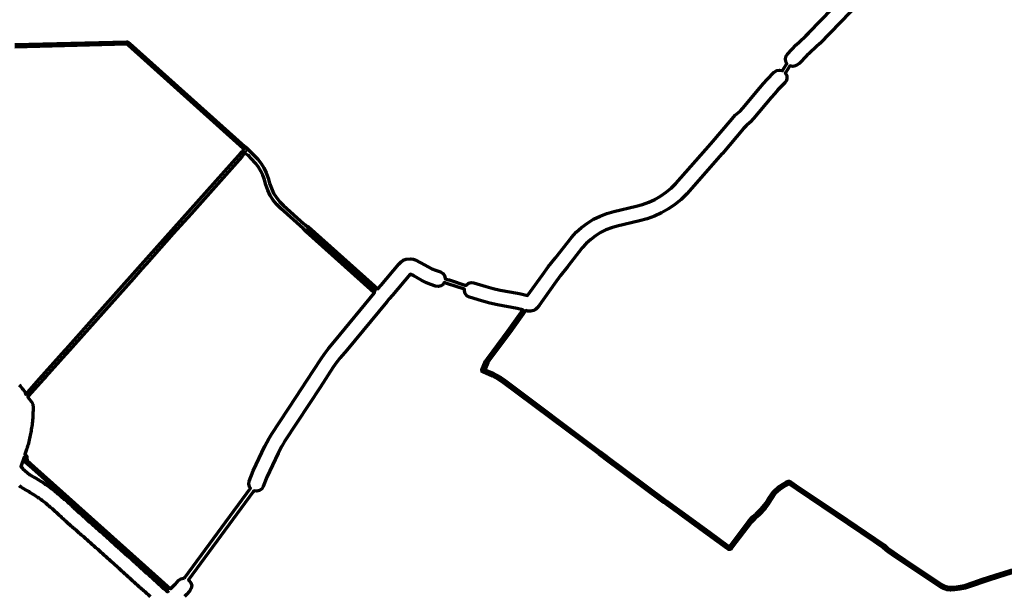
# Model space of a CAD drawing. Header units: metres. Extents: x 98902 to 136161, y 449037 to 499677.
# Tile 186 of 200: x 110256 to 114294, y 485165 to 487529. Entities that reach past the tile are written whole.
import ezdxf

# ---------------------------------------------------------------- set-up
doc = ezdxf.new("R2010")
doc.units = ezdxf.units.M
doc.layers.add('B-WE-OG-INFO_EIS VOORZORGSMAATREGEL-GV', color=7, linetype='Continuous', lineweight=70, true_color=0xfa194b)

msp = doc.modelspace()

# ---------------------------------------------------------------- linework, layer by layer
at = {"layer": 'B-WE-OG-INFO_EIS VOORZORGSMAATREGEL-GV', "flags": 128}
for points in [[(110235.2, 487426.8), (110694.8, 487438), (110694.8, 487438), (110694.8, 487438), (110697, 487438), (110699.5, 487437.4), (110701.2, 487436.5), (110706.8, 487431.4), (111179.4, 487008.8), (111179.4, 487008.8), (111179.4, 487008.8), (111183.5, 487005.1), (111184.4, 487004.9), (111186, 487003.9), (111187.2, 487002.3), (111187.4, 487001.6), (111194.3, 486995), (111194.3, 486995), (111194.3, 486995), (111202.7, 486987), (111202.7, 486987), (111202.7, 486987), (111217.4, 486972.7), (111232.1, 486957.5), (111245.7, 486940), (111257.4, 486921.1), (111267.2, 486900.6), (111274.4, 486879.9), (111280.7, 486858.3), (111287.9, 486837.6), (111297.3, 486818.1), (111308.9, 486799.7), (111322.4, 486782.7), (111337.8, 486767.2), (111421.5, 486692.1), (111421.5, 486692.1), (111426.8, 486687.4), (111426.8, 486687.4), (111426.9, 486687.4), (111432.3, 486682.5), (111437.8, 486681.4), (111440.1, 486680.2), (111724.6, 486424.9), (111725, 486425.5), (111725.5, 486425.9), (111725.9, 486426.4), (111738.8, 486440.4), (111811.4, 486526.2), (111819.9, 486536.2), (111829, 486543.4), (111840.2, 486546.7), (111859.7, 486548.3), (111869.6, 486547.5), (111878.2, 486544.4), (111900.8, 486532), (111945.7, 486508), (111960.6, 486501.6), (111981, 486494.7), (111991.1, 486488.9), (111998.3, 486479.6), (112001.3, 486468.3), (112001.2, 486467.1), (112015.7, 486462.4), (112016, 486462.3), (112016.5, 486462.2), (112016.7, 486462.1), (112016.8, 486462.1), (112086, 486439.7), (112086.8, 486441.1), (112095.9, 486448.4), (112107.2, 486451.7), (112118.8, 486450.4), (112169, 486434.5), (112197.7, 486426.5), (112227, 486420.2), (112297.1, 486407.5), (112311.5, 486404.6), (112338.9, 486398), (112400.7, 486483.5), (112423.4, 486515.4), (112452.8, 486552), (112518.3, 486635.8), (112538.5, 486657.6), (112560.6, 486677.4), (112584.4, 486695.2), (112609.7, 486710.7), (112636.3, 486723.8), (112664, 486734.4), (112692.6, 486742.4), (112784.2, 486763.8), (112810.5, 486771), (112836.1, 486780.5), (112860.8, 486792.1), (112884.5, 486805.7), (112906.9, 486821.2), (112928, 486838.6), (112947.5, 486857.6), (113090.1, 487019.6), (113177.6, 487122.9), (113190.9, 487137.2), (113210.2, 487154.5), (113221.2, 487165.7), (113291.1, 487249.7), (113306.1, 487267.1), (113321.6, 487284.2), (113350.9, 487313.6), (113360.6, 487320.1), (113372.1, 487322.5), (113383.6, 487320.2), (113384.3, 487319.7), (113384.4, 487319.8), (113384.8, 487320.5), (113384.8, 487320.5), (113401.3, 487347), (113401.4, 487347), (113401.4, 487347.1), (113402.9, 487349.3), (113398.6, 487355.6), (113396.1, 487367), (113398.3, 487378.5), (113404.6, 487388.3), (113440.5, 487425.2), (113453.6, 487438), (113480.8, 487462.7), (113493, 487474.5), (113780.8, 487773)], [(113787.8, 487691.2), (113536.9, 487431.4), (113522.5, 487417.5), (113496.3, 487393.7), (113484.4, 487382), (113453.1, 487349.7), (113443.5, 487343), (113442.1, 487342.7), (113438, 487339.8), (113426.5, 487337.4), (113415, 487339.5), (113414.8, 487339.7), (113412.9, 487336.8), (113396.1, 487311.3), (113396, 487311.3), (113396, 487311.3), (113395.6, 487310.7), (113397.3, 487309.1), (113399.5, 487304.5), (113399.8, 487304), (113399.9, 487303.6), (113401.8, 487299.7), (113402.8, 487289.3), (113400.2, 487279.2), (113394.3, 487270.6), (113365.8, 487241.5), (113352.4, 487226.6), (113338.1, 487210.1), (113266, 487123.7), (113251.9, 487109.4), (113234.9, 487094.1), (113224, 487082.5), (113137.7, 486980.6), (113137.5, 486980.4), (113137.3, 486980.2), (112991.4, 486814.5), (112968.2, 486792), (112943.3, 486771.6), (112916.7, 486753.3), (112888.7, 486737.3), (112859.5, 486723.6), (112829.2, 486712.5), (112798.2, 486703.8), (112706.5, 486682.5), (112682.9, 486675.9), (112660.1, 486667.1), (112638.2, 486656.1), (112617.4, 486643.2), (112597.8, 486628.5), (112579.8, 486611.9), (112563.3, 486593.8), (112502.2, 486515.3), (112474.2, 486480.6), (112449.4, 486445.9), (112449.4, 486445.8), (112449.3, 486445.7), (112385.8, 486357.9), (112385.7, 486357.9), (112385.7, 486357.8), (112378.1, 486347.4), (112371.9, 486341.1), (112364.6, 486336.8), (112357.7, 486334.9), (112351.8, 486333.9), (112345.9, 486333.6), (112340, 486334.4), (112331, 486336.6), (112330.3, 486335.8), (112267.2, 486247.1), (112267.2, 486247.1), (112267.2, 486247), (112181.8, 486131.7), (112176.1, 486124.1), (112163.8, 486093.8), (112197.1, 486079.4), (112213.5, 486070.9), (112228.8, 486061.6), (112240.8, 486053.2), (112637.2, 485757.8), (112637.2, 485757.8), (112637.2, 485757.8), (112637.6, 485757.4), (112637.9, 485757.3), (112643.7, 485752.9), (112643.7, 485752.9), (112643.7, 485752.9), (112659.4, 485741.1), (112659.4, 485741.1), (112659.4, 485741.1), (112659.5, 485741.1), (112659.5, 485741.1), (112659.9, 485740.7), (112660.2, 485740.6), (112661, 485739.8), (112661.5, 485739.5), (112903, 485559.7), (112903, 485559.7), (112912.7, 485552.5), (112912.8, 485552.5), (112915.6, 485550.4), (112915.6, 485550.4), (112951.4, 485524.5), (112951.4, 485524.5), (112979.7, 485504.1), (112979.7, 485504.1), (113085.3, 485427.8), (113085.3, 485427.8), (113085.3, 485427.8), (113164.3, 485369.8), (113166.4, 485368.3), (113167.7, 485369.8), (113168, 485370.4), (113248.4, 485475.6), (113261.8, 485490.3), (113277.1, 485503.7), (113296.1, 485522.5), (113316, 485547.5), (113329.4, 485569.5), (113346.3, 485593.8), (113367.8, 485614.2), (113392, 485629.4), (113401.5, 485634.1), (113401.5, 485634.1), (113405.5, 485636.1), (113409.4, 485637), (113412, 485636.8), (113414.7, 485635.9), (113420.3, 485632.3), (113420.3, 485632.3), (113449, 485613.1), (113449, 485613.1), (113611.7, 485504.2), (113611.7, 485504.2), (113611.7, 485504.2), (113764.9, 485401.2), (113793.6, 485381.4), (113793.6, 485381.3), (113793.7, 485381.3), (113802.3, 485374.8), (113815.6, 485362.9), (113825.6, 485355.1), (113852.8, 485336.6), (113852.8, 485336.6), (113888.2, 485312.7), (113888.2, 485312.7), (114010.2, 485231.3), (114039.8, 485212.4), (114050, 485207), (114061.2, 485203.5), (114061.3, 485203.5), (114072.1, 485202.2), (114082.2, 485202.4), (114088, 485203), (114088, 485203), (114088, 485203), (114106.5, 485204.7), (114130.4, 485209.7), (114166.9, 485222), (114205.3, 485235), (114282.5, 485259.3), (114282.5, 485259.3), (114282.5, 485259.3), (114282.6, 485259.3), (114282.6, 485259.3), (114283.4, 485259.5), (114283.8, 485259.7), (114326.2, 485273.5)], [(110253.6, 486032.3), (110257.7, 486027.4), (110257.7, 486027.4), (110261.8, 486022.3), (110261.8, 486022.3), (110266, 486017.2), (110268.8, 486013.9), (110268.9, 486013.7), (110269, 486013.6), (110273.8, 486007.6), (110277.9, 486000.9), (110280.2, 485992.6), (110280.8, 485991.9), (110281.2, 485992.7), (110287, 485999.4), (110287, 485999.4), (110287.7, 486000), (110287.9, 486000.5), (110337.5, 486056.4), (110337.5, 486056.4), (110442.2, 486174.5), (110442.2, 486174.5), (110442.2, 486174.5), (110445.6, 486178.3), (110445.6, 486178.3), (110445.6, 486178.3), (110576.1, 486324.9), (110576.1, 486324.9), (110742.5, 486511.4), (110742.5, 486511.4), (111163.6, 486983.5), (111163.6, 486983.5), (111164.4, 486984.2), (111165.5, 486985.7), (111166, 486986), (111166.8, 486987.1), (111170.2, 486990.6), (111171.7, 486991.6), (111173.7, 486997.8), (111174.5, 486998.7), (111174.5, 486999.1), (111174.6, 486999.7), (111172.7, 487001.3), (111172.7, 487001.3), (110700.2, 487424), (110695.7, 487428), (110695.3, 487428), (110695, 487428), (110235.4, 487416.8)], [(114329.7, 485262.6), (114287.3, 485248.9), (114286.8, 485248.8), (114286.1, 485248.5), (114286.1, 485248.5), (114286.1, 485248.5), (114210.7, 485224.8), (114170.5, 485211.2), (114133.7, 485198.8), (114111.3, 485193.9), (114089.5, 485191.4), (114082.6, 485191), (114082.6, 485191.1), (114082.5, 485191), (114074, 485190.8), (114065.5, 485191.3), (114060.3, 485192.2), (114056.7, 485192.9), (114044.6, 485196.9), (114033.8, 485202.7), (114002.8, 485222.5), (113881.8, 485303.3), (113847.2, 485326.6), (113847.2, 485326.6), (113847.2, 485326.6), (113819, 485345.8), (113818.9, 485345.8), (113818.8, 485345.9), (113808.3, 485354.1), (113795.1, 485365.9), (113787, 485372), (113759.2, 485391.3), (113603.6, 485495.9), (113603.6, 485495.9), (113442.7, 485603.6), (113442.7, 485603.6), (113414, 485622.9), (113414, 485622.9), (113410, 485625.5), (113406.6, 485623.9), (113406.6, 485623.9), (113397.8, 485619.5), (113374.4, 485604.9), (113354.7, 485586), (113339, 485563.3), (113325.3, 485540.9), (113313.1, 485524.9), (113290.3, 485500.6), (113286, 485496.4), (113285.9, 485496.3), (113285.8, 485496.2), (113271, 485483.3), (113257.9, 485469), (113177.1, 485363.5), (113174.2, 485359.7), (113172.1, 485358.1), (113168.2, 485356.6), (113163.9, 485356.9), (113161.5, 485357.8), (113157.6, 485360.5), (113157.6, 485360.6), (113157.6, 485360.6), (113078.7, 485418.6), (113078.7, 485418.6), (112971.6, 485496), (112954.6, 485508.3), (112941.6, 485517.7), (112941.5, 485517.7), (112905.9, 485543.5), (112905.9, 485543.5), (112897, 485550), (112897, 485550), (112897, 485550), (112654.6, 485730.4), (112654.6, 485730.4), (112654.6, 485730.4), (112653.9, 485731.1), (112653.4, 485731.3), (112653, 485731.7), (112652.6, 485731.9), (112636.8, 485743.8), (112636.8, 485743.8), (112636.7, 485743.8), (112631, 485748.1), (112631, 485748.2), (112630.8, 485748.3), (112630.6, 485748.5), (112234.1, 486044), (112219.9, 486053.7), (112207.9, 486061), (112194.9, 486067.9), (112154.9, 486085.5), (112154.9, 486085.5), (112154.9, 486085.5), (112154.9, 486085.5), (112154.8, 486085.5), (112152.5, 486086.9), (112151.4, 486088.6), (112151.3, 486089.1), (112150.7, 486090), (112150.3, 486091.9), (112150.6, 486093.8), (112151.7, 486095.5), (112152.6, 486096.1), (112152.8, 486096.7), (112152.8, 486096.7), (112165.8, 486129.3), (112172.6, 486138.5), (112257.2, 486252.9), (112318.9, 486339.5), (112296, 486345), (112215.4, 486359.9), (112183.4, 486366.8), (112149.9, 486376.2), (112100.3, 486391.9), (112090, 486397.5), (112082.7, 486406.7), (112079.4, 486417.9), (112080.2, 486424.5), (112012.4, 486446.3), (112012.2, 486446.5), (112011.7, 486446.5), (112011.5, 486446.7), (112011.3, 486446.7), (111997, 486451.3), (111993.5, 486445.2), (111984.2, 486438.1), (111972.9, 486435), (111961.3, 486436.6), (111942.6, 486442.9), (111924.2, 486450.6), (111904.9, 486460.4), (111871.7, 486478.4), (111857.9, 486485.9), (111785.3, 486400.2), (111771.5, 486385.2), (111761.1, 486372.9), (111597, 486173.7), (111570.5, 486142.5), (111555.5, 486123.5), (111541.5, 486103.8), (111487.9, 486020.4), (111442.7, 485952.3), (111342.3, 485799.2), (111331.1, 485780.8), (111315.6, 485751.6), (111268.8, 485653.7), (111254.8, 485615.8), (111248.7, 485605.8), (111239.3, 485598.9), (111227.9, 485596.1), (111217.1, 485597.8), (111213.3, 485594), (110947.4, 485232.8), (110947.4, 485232.8), (110949.3, 485231.7), (110950, 485230.7), (110951.1, 485230.1), (110958.2, 485220.7), (110961.1, 485209.4), (110959.4, 485197.8), (110953.5, 485187.7), (110939.2, 485171.8), (110939.2, 485171.8), (110939.2, 485171.8), (110939.2, 485171.8), (110939, 485171.6), (110938.9, 485171.4), (110938.5, 485171.1), (110938.2, 485170.7), (110932.2, 485164)], [(110792.4, 485162.6), (110787.9, 485166.6), (110783.4, 485170.7), (110783.4, 485170.7), (110778.9, 485174.7), (110778.9, 485174.7), (110774.4, 485178.8), (110769.9, 485182.8), (110765.4, 485186.9), (110760.9, 485191), (110756.4, 485195), (110751.9, 485199.1), (110747.4, 485203.1), (110747.4, 485203.1), (110742.9, 485207.2), (110742.9, 485207.2), (110738.3, 485211.3), (110738.3, 485211.3), (110733.8, 485215.3), (110729.3, 485219.4), (110724.8, 485223.4), (110720.3, 485227.5), (110715.8, 485231.6), (110711.3, 485235.6), (110706.8, 485239.7), (110706.8, 485239.7), (110702.3, 485243.7), (110702.3, 485243.7), (110697.8, 485247.8), (110693.3, 485251.9), (110688.8, 485255.9), (110684.3, 485260), (110679.8, 485264), (110675.2, 485268.1), (110670.7, 485272.1), (110670.7, 485272.1), (110666.2, 485276.2), (110661.7, 485280.3), (110658.1, 485283.5), (110658.1, 485283.5), (110658.1, 485283.5), (110658, 485283.6), (110657.7, 485284), (110657.3, 485284.2), (110629.6, 485308.9), (110629.6, 485308.9), (110626.6, 485311.6), (110626.6, 485311.6), (110622.1, 485315.6), (110622.1, 485315.6), (110617.5, 485319.7), (110617.5, 485319.7), (110617.5, 485319.7), (110612.9, 485323.8), (110612.9, 485323.8), (110612.9, 485323.8), (110608.4, 485327.8), (110603.9, 485331.9), (110603.9, 485331.9), (110603.8, 485332), (110599.3, 485336), (110599.3, 485336), (110599.3, 485336), (110594.8, 485340.1), (110594.8, 485340.1), (110590.3, 485344.2), (110590.3, 485344.2), (110585.8, 485348.2), (110585.8, 485348.3), (110581.3, 485352.3), (110581.3, 485352.3), (110576.9, 485356.4), (110576.9, 485356.4), (110576.9, 485356.4), (110572.4, 485360.5), (110572.4, 485360.5), (110568, 485364.4), (110563.7, 485368.3), (110559.2, 485372.2), (110554.6, 485376.2), (110550.1, 485380.2), (110545.5, 485384.2), (110541, 485388.2), (110536.4, 485392.2), (110531.9, 485396.2), (110531.8, 485396.2), (110531.8, 485396.3), (110527.3, 485400.3), (110527.3, 485400.3), (110527.2, 485400.3), (110522.7, 485404.3), (110518.2, 485408.3), (110513.6, 485412.3), (110513.6, 485412.3), (110509.1, 485416.3), (110504.5, 485420.3), (110500, 485424.4), (110495.5, 485428.4), (110495.5, 485428.4), (110490.9, 485432.4), (110486.6, 485436.2), (110485.7, 485436.9), (110481.3, 485440.7), (110481.1, 485440.9), (110480.9, 485441), (110476.5, 485444.8), (110472, 485448.6), (110471.9, 485448.8), (110471.7, 485448.8), (110467.2, 485452.8), (110467.2, 485452.8), (110462.7, 485456.6), (110462.6, 485456.8), (110462.5, 485456.9), (110458, 485460.8), (110457.8, 485461), (110457.7, 485461.1), (110453.2, 485465.1), (110453.1, 485465.3), (110452.9, 485465.5), (110448.6, 485469.5), (110444.4, 485473.4), (110440, 485477.3), (110440, 485477.3), (110437.8, 485479.3), (110437.8, 485479.3), (110435.8, 485481.1), (110433.7, 485482.9), (110433.6, 485483.1), (110433.4, 485483.2), (110428.9, 485487.2), (110428.7, 485487.5), (110428.4, 485487.7), (110424, 485491.8), (110423.9, 485492), (110423.8, 485492.1), (110419.4, 485496.2), (110419.4, 485496.4), (110419.2, 485496.5), (110414.9, 485500.7), (110410.9, 485504.6), (110406.9, 485508.4), (110403, 485512), (110398.8, 485515.7), (110398.8, 485515.7), (110394.5, 485519.4), (110390, 485523.1), (110390, 485523.1), (110385.5, 485526.8), (110385.5, 485526.8), (110380.9, 485530.7), (110380.8, 485530.8), (110380.6, 485531), (110376.1, 485534.7), (110371.6, 485538.5), (110371.5, 485538.6), (110371.5, 485538.7), (110366.9, 485542.6), (110366.9, 485542.6), (110362.5, 485546.3), (110358.2, 485549.9), (110353.9, 485553.3), (110349.5, 485556.6), (110345.1, 485559.9), (110340.7, 485563.1), (110336.1, 485566.3), (110331.3, 485569.5), (110331.3, 485569.5), (110326.3, 485572.9), (110326.3, 485572.9), (110326.2, 485573), (110321.4, 485576.2), (110316.9, 485579.2), (110312.1, 485582.3), (110307.1, 485585.4), (110307, 485585.5), (110306.9, 485585.5), (110302.3, 485588.5), (110297.6, 485591.2), (110292.7, 485594.1), (110292.7, 485594.1), (110287.6, 485597), (110287.6, 485597), (110282.4, 485600), (110282.3, 485600.1), (110282.1, 485600.1), (110277, 485603.1), (110276.7, 485603.3), (110276.4, 485603.4), (110271.3, 485606.6), (110271.3, 485606.6), (110271.2, 485606.6), (110266.1, 485609.7), (110266.1, 485609.7), (110266.1, 485609.7), (110261, 485612.8), (110259.9, 485613.8), (110258.6, 485614.5), (110256.7, 485615.9), (110255.7, 485617), (110254.5, 485617.7)]]:
    msp.add_lwpolyline(points, dxfattribs=at)
for points in [[(111181.7, 486990.3), (111181.6, 486989.9), (111182.7, 486989.3)], [(110931.8, 485238.7), (110932, 485240.3), (110932.7, 485241.7), (111201.9, 485609), (111198.2, 485614.1), (111195.4, 485625.5), (111197.2, 485637.1), (111212.7, 485679), (111261, 485779.9), (111277.2, 485810.4), (111290, 485831.6), (111389.5, 485983.3), (111433.9, 486050.2), (111490.2, 486137.7), (111505.7, 486159.7), (111522.5, 486181.1), (111551.5, 486215.1), (111711.3, 486409.2), (111709.5, 486409.6), (111708.3, 486410.4), (111430, 486659.1), (111428.5, 486661.3), (111427.2, 486665.3), (111418.7, 486672.7), (111418.7, 486672.7), (111418.7, 486672.7), (111326.4, 486755.2), (111310, 486771.5), (111295.9, 486789.1), (111283.5, 486808.7), (111273.3, 486829.5), (111265.6, 486851.3), (111259.3, 486873.1), (111253, 486890.9), (111245, 486908), (111235.4, 486924.1), (111224.3, 486939.3), (111205.7, 486960.2), (111195.1, 486971.1), (111195, 486971.4), (111194.6, 486971.7), (111191.6, 486973.3), (111191.6, 486973.3), (111179.2, 486979.9), (111179.2, 486979.9), (111178.2, 486980.4), (111176.6, 486978.4), (111176.6, 486978.4), (111175.7, 486977.6), (111175.4, 486977), (111167, 486967.4), (110958.7, 486733.6), (110915.7, 486685.4), (110885.6, 486652.4), (110774.9, 486526.8), (110757.1, 486507.6), (110721.8, 486468.1), (110447.6, 486160.3), (110447.6, 486160.3), (110447.6, 486160.2), (110443.7, 486156), (110443.7, 486156), (110361.8, 486065.2), (110360.8, 486063.5), (110353, 486054.6), (110353, 486054.6), (110353, 486054.6), (110290.9, 485985.3), (110289.4, 485983.6), (110289.4, 485981.1), (110303.9, 485962.8), (110309, 485953.3), (110309.7, 485951), (110311.1, 485940.3), (110310.9, 485936.4), (110310.9, 485936.4), (110310.9, 485936.4), (110310.9, 485936.4), (110310.8, 485936.1), (110310.8, 485936.1), (110310.9, 485935.8), (110310.7, 485931.7), (110310.7, 485931.7), (110310.7, 485931.7), (110310.4, 485925.6), (110310.1, 485919.5), (110310.1, 485919.5), (110309.8, 485913.5), (110309.5, 485907.4), (110309.2, 485901.3), (110309.1, 485901.2), (110309.2, 485901.2), (110308.8, 485895.1), (110308.8, 485894.9), (110308.8, 485894.7), (110308.4, 485888.6), (110308.3, 485888.3), (110308.3, 485888), (110307.8, 485882), (110307.8, 485881.7), (110307.8, 485881.5), (110307.1, 485875.4), (110307.1, 485875.2), (110307.1, 485874.9), (110306.3, 485868.8), (110306.3, 485868.6), (110306.3, 485868.3), (110305.4, 485862.3), (110305.3, 485862), (110305.4, 485861.7), (110304.4, 485855.7), (110304.3, 485855.5), (110304.3, 485855.2), (110303.3, 485849.2), (110303.3, 485849.2), (110303.3, 485849.1), (110302.2, 485843.2), (110301.1, 485837.2), (110300.1, 485831.2), (110299, 485825.2), (110298.9, 485825), (110298.9, 485824.8), (110297.8, 485818.8), (110297.7, 485818.6), (110297.7, 485818.3), (110296.4, 485812.3), (110296.3, 485812.1), (110296.3, 485811.8), (110295, 485805.9), (110294.9, 485805.6), (110294.8, 485805.3), (110293.4, 485799.4), (110293.3, 485799.2), (110293.3, 485798.9), (110291.7, 485793), (110291.6, 485792.8), (110291.6, 485792.5), (110289.9, 485786.7), (110289.8, 485786.4), (110289.7, 485786.1), (110288, 485780.3), (110288, 485780.3), (110287.9, 485780.2), (110287.6, 485779.5), (110287.5, 485778.8), (110286.2, 485774.9), (110286.2, 485774.9), (110286.2, 485774.9), (110285.6, 485772.9), (110283.7, 485767), (110283.7, 485767), (110283.7, 485767), (110276.9, 485746.3), (110277.8, 485745.7), (110283.3, 485740.8), (110284.5, 485739.2), (110285, 485737.3), (110285.2, 485734.6), (110285.2, 485734.6), (110285.2, 485734.6), (110285.8, 485722.2), (110314.4, 485696.3), (110429.5, 485593.7), (110835.1, 485231), (110874.6, 485195.6), (110892.3, 485213.1), (110892.4, 485213.1), (110892.4, 485213.1), (110892.6, 485213.4), (110892.7, 485213.5), (110892.7, 485213.5), (110892.7, 485213.5), (110906.9, 485229.4), (110916.3, 485236.4), (110927.6, 485239.3)], [(111717.2, 486418), (111435.8, 486670.7), (111437.6, 486665.7), (111714, 486418.8)], [(110867.4, 485188.5), (110828.4, 485223.6), (110422.9, 485586.3), (110307.7, 485688.9), (110278.3, 485715.6), (110276.9, 485717.2), (110276.1, 485719.5), (110276.1, 485720.3), (110275.9, 485721), (110275.2, 485734.1), (110275.2, 485734.4), (110275.1, 485734.7), (110273.5, 485736.1), (110260.5, 485696.3), (110261, 485695.7), (110261.1, 485695.7), (110261.1, 485695.6), (110265.5, 485691.5), (110265.5, 485691.5), (110265.6, 485691.5), (110268.4, 485688.8), (110268.9, 485688.3), (110268.9, 485688.3), (110269, 485688.3), (110295.2, 485665), (110297.3, 485663.6), (110299.4, 485662.3), (110299.4, 485662.3), (110304.4, 485659.2), (110304.4, 485659.2), (110309.2, 485656.3), (110314.1, 485653.5), (110319.2, 485650.6), (110319.3, 485650.5), (110319.4, 485650.5), (110324.6, 485647.5), (110324.6, 485647.4), (110324.7, 485647.4), (110329.9, 485644.4), (110330, 485644.3), (110330.2, 485644.2), (110335.3, 485641.1), (110335.6, 485640.9), (110336, 485640.7), (110341, 485637.5), (110346, 485634.4), (110346.1, 485634.3), (110346.2, 485634.3), (110351.3, 485631.1), (110351.5, 485630.9), (110351.7, 485630.8), (110356.7, 485627.5), (110356.9, 485627.3), (110357.1, 485627.2), (110362, 485623.8), (110362, 485623.8), (110366.9, 485620.6), (110366.9, 485620.5), (110366.9, 485620.5), (110371.9, 485617.2), (110372, 485617), (110372.2, 485617), (110377.1, 485613.6), (110377.3, 485613.4), (110377.5, 485613.2), (110382.4, 485609.7), (110382.6, 485609.5), (110382.9, 485609.4), (110387.7, 485605.8), (110387.8, 485605.6), (110388, 485605.5), (110392.8, 485601.8), (110392.9, 485601.6), (110393.2, 485601.5), (110397.9, 485597.8), (110398, 485597.6), (110398.3, 485597.4), (110402.9, 485593.6), (110403, 485593.5), (110403.1, 485593.4), (110407.7, 485589.5), (110407.7, 485589.5), (110407.7, 485589.5), (110412.2, 485585.7), (110416.7, 485581.9), (110416.8, 485581.8), (110416.9, 485581.7), (110421.1, 485578.2), (110425.3, 485574.8), (110425.4, 485574.7), (110425.6, 485574.6), (110430.3, 485570.8), (110430.5, 485570.5), (110430.8, 485570.4), (110435.4, 485566.5), (110435.4, 485566.4), (110435.5, 485566.4), (110439.9, 485562.6), (110444.4, 485558.9), (110444.6, 485558.6), (110444.9, 485558.4), (110449.4, 485554.5), (110449.6, 485554.3), (110449.8, 485554.1), (110454.2, 485550.1), (110454.5, 485549.8), (110454.8, 485549.6), (110459.1, 485545.4), (110459.3, 485545.1), (110459.7, 485544.9), (110463.8, 485540.7), (110467.7, 485536.8), (110471.5, 485533.3), (110475.7, 485529.6), (110475.7, 485529.6), (110480.1, 485525.7), (110482.3, 485523.7), (110482.3, 485523.7), (110484, 485522.2), (110484, 485522.2), (110484.1, 485522.2), (110486.3, 485520.2), (110486.5, 485520), (110486.8, 485519.8), (110491.2, 485515.8), (110491.3, 485515.6), (110491.4, 485515.6), (110495.6, 485511.7), (110499.8, 485507.9), (110499.8, 485507.9), (110499.9, 485507.8), (110504.2, 485503.9), (110508.6, 485500), (110508.7, 485499.9), (110508.8, 485499.8), (110513.3, 485495.8), (110513.3, 485495.8), (110517.7, 485491.8), (110517.9, 485491.6), (110518.1, 485491.5), (110522.4, 485487.5), (110526.7, 485483.5), (110526.7, 485483.5), (110527.6, 485482.7), (110531.9, 485478.9), (110536.4, 485474.9), (110541, 485470.9), (110545.5, 485466.9), (110550, 485463), (110554.5, 485459), (110559, 485455), (110563.5, 485451), (110567.9, 485447.1), (110572.4, 485443.1), (110572.4, 485443.1), (110576.9, 485439.2), (110581.4, 485435.2), (110585.9, 485431.2), (110586, 485431.2), (110590.5, 485427.3), (110595, 485423.3), (110599.5, 485419.3), (110599.5, 485419.3), (110604, 485415.4), (110604, 485415.3), (110604.1, 485415.3), (110608.6, 485411.3), (110608.7, 485411.2), (110608.8, 485411.1), (110613.3, 485407), (110617.7, 485403), (110622.2, 485399), (110626.6, 485394.9), (110631.1, 485390.9), (110635.5, 485386.9), (110640, 485382.8), (110640, 485382.8), (110644.4, 485378.9), (110648.8, 485374.9), (110653.3, 485370.9), (110653.3, 485370.9), (110657.7, 485366.9), (110662.1, 485363), (110662.1, 485363), (110662.1, 485363), (110666.6, 485359), (110666.6, 485359), (110670.4, 485355.6), (110670.4, 485355.6), (110670.4, 485355.6), (110698.9, 485330.2), (110698.9, 485330.2), (110698.9, 485330.2), (110703.4, 485326.2), (110703.4, 485326.1), (110703.5, 485326.1), (110707.9, 485322.1), (110707.9, 485322.1), (110707.9, 485322.1), (110712.4, 485318.1), (110712.4, 485318.1), (110712.4, 485318.1), (110716.9, 485314), (110716.9, 485314), (110721.3, 485310), (110725.8, 485306), (110730.2, 485302), (110734.7, 485298), (110734.7, 485298), (110739.2, 485294), (110739.2, 485294), (110739.2, 485294), (110743.6, 485290), (110743.6, 485290), (110748.1, 485285.9), (110752.5, 485281.9), (110752.5, 485281.9), (110757, 485277.9), (110757, 485277.9), (110761.4, 485273.9), (110761.5, 485273.9), (110765.9, 485269.9), (110770.4, 485265.9), (110770.4, 485265.9), (110774.8, 485261.8), (110774.8, 485261.8), (110779.3, 485257.8), (110783.7, 485253.8), (110788.2, 485249.8), (110788.2, 485249.8), (110792.7, 485245.8), (110792.7, 485245.8), (110792.7, 485245.8), (110797.1, 485241.8), (110797.1, 485241.8), (110801.6, 485237.8), (110806, 485233.7), (110806, 485233.7), (110810.5, 485229.7), (110810.5, 485229.7), (110814.9, 485225.7), (110814.9, 485225.7), (110819.4, 485221.7), (110823.9, 485217.7), (110823.9, 485217.7), (110828.3, 485213.7), (110828.3, 485213.7), (110832.8, 485209.7), (110837.2, 485205.6), (110841.7, 485201.6), (110841.7, 485201.6), (110846.1, 485197.6), (110846.1, 485197.6), (110846.1, 485197.6), (110850.6, 485193.6), (110850.6, 485193.6), (110855.1, 485189.6), (110859.5, 485185.6), (110861.9, 485183.5), (110862.5, 485183.6), (110864.2, 485185.3)]]:
    msp.add_lwpolyline(points, close=True, dxfattribs=at)

doc.saveas('drawing.dxf')
